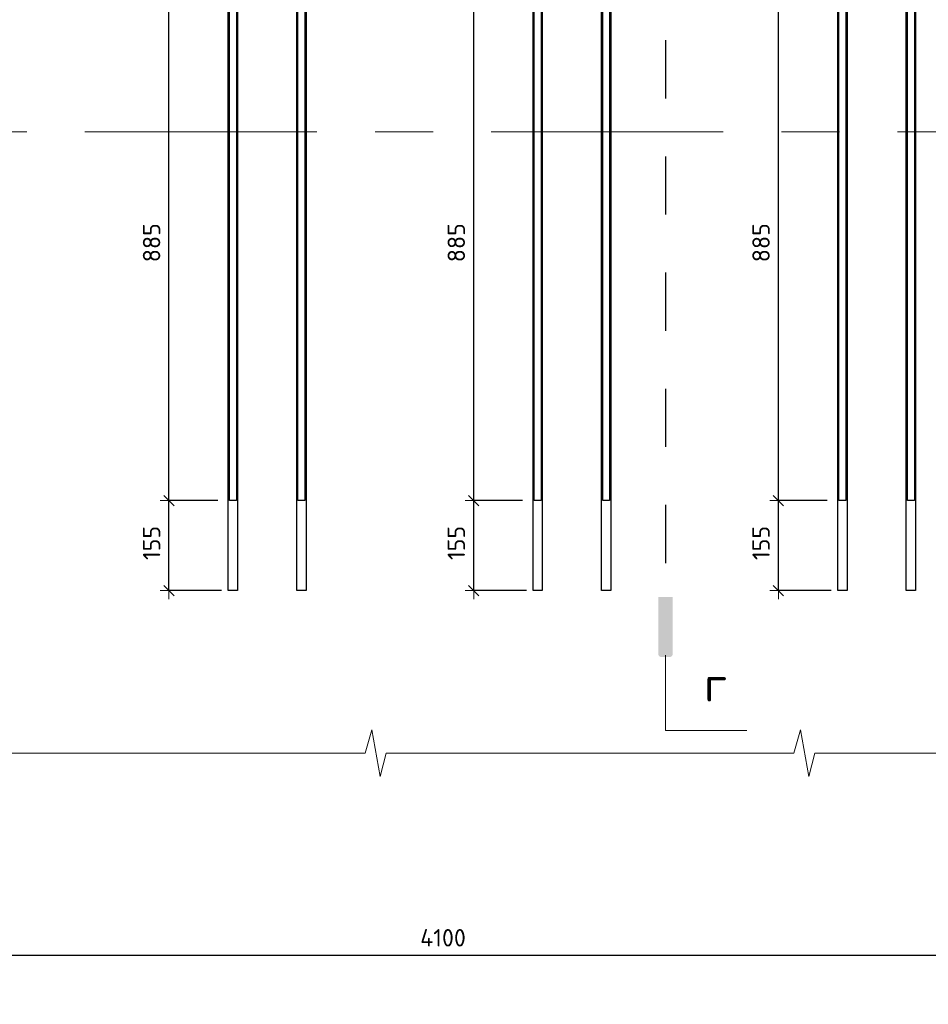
# Model space of a CAD drawing. Header units: metres. Extents: x -38 to 97, y -15 to 21.
# Tile 76 of 225: x 81.68 to 83.24, y -7.6 to -5.91. Entities that reach past the tile are written whole.
import ezdxf

# ---------------------------------------------------------------- set-up
doc = ezdxf.new("R2010")
doc.units = ezdxf.units.M
doc.header["$PDMODE"] = 65
for name, pattern in [('______11', [0.5, 0.4, -0.05, 0, -0.05]), ('______2', [0.0405, 0.03, -0.0105]), ('______5', [1.1, 0.8, -0.1, 0.1, -0.1])]:
    doc.linetypes.add(name, pattern=pattern)
for name, color, linetype, lineweight in [('XR$4$Арм.стержн.горизонт. 1', 180, 'Continuous', 35), ('XR$4$Арм.стержн.горизонт. 2', 202, 'Continuous', 35), ('XR$4$ВК__отв в полу 1-2 эт', 220, 'Continuous', 25), ('XR$4$Осевая линия (1)', 7, '______5', 13), ('XR$4$Размерная линия (1)', 7, 'Continuous', 13), ('XR$6$Арм.стержн.горизонт. 1', 180, 'Continuous', 35), ('XR$6$Арм.стержн.горизонт. 2', 202, 'Continuous', 35), ('XR$6$ВК__отв в полу 1-2 эт', 220, 'Continuous', 25), ('XR$6$Осевая линия (1)', 7, '______5', 13), ('XR$6$Размерная линия (1)', 7, 'Continuous', 13)]:
    doc.layers.add(name, color=color, linetype=linetype, lineweight=lineweight)
doc.styles.add('ISOCPEUR', font='txt')
doc.dimstyles.new('DIMSTYLE_24', dxfattribs={"dimtxt": 0.03, "dimasz": 0.03, "dimexe": 0, "dimexo": 0, "dimgap": 0.015, "dimtad": 2, "dimdec": 0, "dimlfac": 1000, "dimrnd": 5, "dimzin": 12, "dimdsep": 46, "dimtxsty": 'ISOCPEUR', "dimblk1": 'ALL_ML_STRICH', "dimblk2": 'ALL_ML_STRICH', "dimsah": 1, "dimcen": 0, "dimclrd": 7, "dimclre": 256, "dimclrt": 7, "dimadec": 0, "dimazin": 0, "dimtfac": 1, "dimtdec": 0, "dimtix": 1, "dimtmove": 2, "dimatfit": 3, "dimfxl": 0, "dimtzin": 0, "dimlwd": 0, "dimlwe": -3, "dimarcsym": 0})

# ---------------------------------------------------------------- blocks, each defined once
blk = doc.blocks.new('ЭЛЕМЕНТ_УЗОРА_19')
at = {"color": 7, "linetype": 'Continuous', "lineweight": 13, "transparency": 33554687}
for points in [[(81.9329, -7.1699), (81.5717, -7.1699), (81.5614, -7.2099), (81.5473, -7.1299), (81.5355, -7.1699), (81.1943, -7.1699)], [(82.6716, -7.1699), (82.3104, -7.1699), (82.3, -7.2099), (82.286, -7.1299), (82.2742, -7.1699), (81.9329, -7.1699)], [(83.4102, -7.1699), (83.049, -7.1699), (83.0387, -7.2099), (83.0246, -7.1299), (83.0128, -7.1699), (82.6716, -7.1699)]]:
    blk.add_lwpolyline(points, dxfattribs=at)
blk = doc.blocks.new('СЛОЖНЫЙ_ОБЪЕКТ_62')
at = {"linetype": 'Continuous', "lineweight": 25, "true_color": 0x000000, "transparency": 33554687}
blk.add_hatch(color=18, dxfattribs=at).paths.add_polyline_path([(82.8043, -6.9992), (82.8044, -6.9985), (82.8044, -6.901), (82.7793, -6.901), (82.7793, -6.9985), (82.7793, -6.9992), (82.7795, -7), (82.7797, -7.0007), (82.7801, -7.0014), (82.7805, -7.002), (82.781, -7.0026), (82.7816, -7.0031), (82.7822, -7.0035), (82.7829, -7.0039), (82.7836, -7.0041), (82.7844, -7.0043), (82.7852, -7.0043), (82.7985, -7.0043), (82.7993, -7.0043), (82.8, -7.0041), (82.8007, -7.0039), (82.8014, -7.0035), (82.8021, -7.0031), (82.8027, -7.0026), (82.8032, -7.002), (82.8036, -7.0014), (82.8039, -7.0007), (82.8042, -7)])
at = {"color": 7, "linetype": '______2', "lineweight": 25, "transparency": 33554687}
blk.add_line((82.7918, -4.5424), (82.7918, -6.901), dxfattribs=at)
at = {"layer": 'XR$4$ВК__отв в полу 1-2 эт', "color": 7, "linetype": 'Continuous', "lineweight": 13, "transparency": 33554687}
for p, q in [((82.7918, -7.001), (82.7918, -7.131)), ((82.7918, -7.131), (82.9318, -7.131))]:
    blk.add_line(p, q, dxfattribs=at)
at = {"color": 7, "linetype": 'Continuous', "lineweight": 13, "transparency": 33554687, "insert": (82.878, -7.0509), "char_height": 0.06, "width": 0.065333, "attachment_point": 5, "style": 'ISOCPEUR'}
blk.add_mtext('\\A1;{\\fISOCPEUR|i0|b0;\\H0.060000;\\W1.000000;\\C7;г}\\P', dxfattribs=at)
blk = doc.blocks.new('ALL_ML_STRICH')
at = {"color": 0, "linetype": 'ByBlock', "lineweight": -2}
for p, q in [((-1, 0), (0.5, 0)), ((-0.3, -0.3), (0.3, 0.3)), ((0, -0.5), (0, 0.5))]:
    blk.add_line(p, q, dxfattribs=at)
blk = doc.blocks.new('*D372')
at = {"layer": 'DEFPOINTS', "color": 7, "linetype": 'Continuous', "lineweight": 13, "transparency": 33554687}
for p in [(80.3555, -7.5177), (84.4555, -7.5744), (80.3555, -7.6022)]:
    blk.add_point(p, dxfattribs=at)
at = {"layer": 'XR$4$Размерная линия (1)', "color": 9, "linetype": 'Continuous', "lineweight": -2, "true_color": 0xc7c7c7, "transparency": 33554687}
for p, q in [((80.3555, -7.5177), (80.3555, -7.5177)), ((84.4555, -7.5944), (84.4555, -7.5177))]:
    blk.add_line(p, q, dxfattribs=at)
at = {"layer": 'XR$4$Размерная линия (1)', "color": 7, "linetype": 'Continuous', "lineweight": -2, "transparency": 33554687}
blk.add_line((80.3555, -7.5177), (84.4555, -7.5177), dxfattribs=at)
at = {"layer": 'XR$4$Размерная линия (1)', "color": 7, "linetype": 'Continuous', "lineweight": 13, "transparency": 33554687, "xscale": 0.03, "yscale": 0.03, "zscale": 0.03, "rotation": 180}
blk.add_blockref('ALL_ML_STRICH', (80.3555, -7.5177), dxfattribs=at)
at = {"layer": 'XR$4$Размерная линия (1)', "color": 7, "linetype": 'Continuous', "lineweight": 13, "transparency": 33554687, "xscale": 0.03, "yscale": 0.03, "zscale": 0.03}
blk.add_blockref('ALL_ML_STRICH', (84.4555, -7.5177), dxfattribs=at)
at = {"layer": 'XR$4$Размерная линия (1)', "color": 7, "linetype": 'Continuous', "lineweight": 13, "transparency": 33554687, "insert": (82.4085, -7.4877), "char_height": 0.03, "width": 0.12, "attachment_point": 5, "style": 'ISOCPEUR'}
blk.add_mtext('\\A1;{4100}', dxfattribs=at)
blk = doc.blocks.new('*D413')
at = {"layer": 'DEFPOINTS', "color": 7, "linetype": 'Continuous', "lineweight": 13, "transparency": 33554687}
for p in [(83.0906, -6.7349), (82.9864, -6.8899), (83.0971, -6.8899)]:
    blk.add_point(p, dxfattribs=at)
at = {"layer": 'XR$4$Размерная линия (1)', "color": 9, "linetype": 'Continuous', "lineweight": -2, "true_color": 0xc7c7c7, "transparency": 33554687}
for p, q in [((83.0706, -6.7349), (82.9864, -6.7349)), ((83.0771, -6.8899), (82.9864, -6.8899))]:
    blk.add_line(p, q, dxfattribs=at)
at = {"layer": 'XR$4$Размерная линия (1)', "color": 7, "linetype": 'Continuous', "lineweight": -2, "transparency": 33554687}
blk.add_line((82.9864, -6.8899), (82.9864, -6.7349), dxfattribs=at)
at = {"layer": 'XR$4$Размерная линия (1)', "color": 7, "linetype": 'Continuous', "lineweight": 13, "transparency": 33554687, "xscale": 0.03, "yscale": 0.03, "zscale": 0.03}
for p, rotation in [((82.9864, -6.7349), 90), ((82.9864, -6.8899), 270)]:
    blk.add_blockref('ALL_ML_STRICH', p, dxfattribs=dict(at, rotation=rotation))
at = {"layer": 'XR$4$Размерная линия (1)', "color": 7, "linetype": 'Continuous', "lineweight": 13, "transparency": 33554687, "insert": (82.9564, -6.8079), "char_height": 0.03, "width": 0.09, "attachment_point": 5, "rotation": 90, "style": 'ISOCPEUR'}
blk.add_mtext('\\A1;{155}', dxfattribs=at)
blk = doc.blocks.new('*D414')
at = {"layer": 'DEFPOINTS', "color": 7, "linetype": 'Continuous', "lineweight": 13, "transparency": 33554687}
for p in [(82.8944, -5.8499), (82.9864, -6.7349), (83.0906, -6.7349)]:
    blk.add_point(p, dxfattribs=at)
at = {"layer": 'XR$4$Размерная линия (1)', "color": 9, "linetype": 'Continuous', "lineweight": -2, "true_color": 0xc7c7c7, "transparency": 33554687}
for p, q in [((82.9144, -5.8499), (82.9864, -5.8499)), ((83.0706, -6.7349), (82.9864, -6.7349))]:
    blk.add_line(p, q, dxfattribs=at)
at = {"layer": 'XR$4$Размерная линия (1)', "color": 7, "linetype": 'Continuous', "lineweight": -2, "transparency": 33554687}
blk.add_line((82.9864, -6.7349), (82.9864, -5.8499), dxfattribs=at)
at = {"layer": 'XR$4$Размерная линия (1)', "color": 7, "linetype": 'Continuous', "lineweight": 13, "transparency": 33554687, "xscale": 0.03, "yscale": 0.03, "zscale": 0.03}
for p, rotation in [((82.9864, -5.8499), 90), ((82.9864, -6.7349), 270)]:
    blk.add_blockref('ALL_ML_STRICH', p, dxfattribs=dict(at, rotation=rotation))
at = {"layer": 'XR$4$Размерная линия (1)', "color": 7, "linetype": 'Continuous', "lineweight": 13, "transparency": 33554687, "insert": (82.9564, -6.2909), "char_height": 0.03, "width": 0.09, "attachment_point": 5, "rotation": 90, "style": 'ISOCPEUR'}
blk.add_mtext('\\A1;{885}', dxfattribs=at)
blk = doc.blocks.new('*D418')
at = {"layer": 'DEFPOINTS', "color": 7, "linetype": 'Continuous', "lineweight": 13, "transparency": 33554687}
for p in [(82.5656, -6.7349), (82.4614, -6.8899), (82.5721, -6.8899)]:
    blk.add_point(p, dxfattribs=at)
at = {"layer": 'XR$4$Размерная линия (1)', "color": 9, "linetype": 'Continuous', "lineweight": -2, "true_color": 0xc7c7c7, "transparency": 33554687}
for p, q in [((82.5456, -6.7349), (82.4614, -6.7349)), ((82.5521, -6.8899), (82.4614, -6.8899))]:
    blk.add_line(p, q, dxfattribs=at)
at = {"layer": 'XR$4$Размерная линия (1)', "color": 7, "linetype": 'Continuous', "lineweight": -2, "transparency": 33554687}
blk.add_line((82.4614, -6.8899), (82.4614, -6.7349), dxfattribs=at)
at = {"layer": 'XR$4$Размерная линия (1)', "color": 7, "linetype": 'Continuous', "lineweight": 13, "transparency": 33554687, "xscale": 0.03, "yscale": 0.03, "zscale": 0.03}
for p, rotation in [((82.4614, -6.7349), 90), ((82.4614, -6.8899), 270)]:
    blk.add_blockref('ALL_ML_STRICH', p, dxfattribs=dict(at, rotation=rotation))
at = {"layer": 'XR$4$Размерная линия (1)', "color": 7, "linetype": 'Continuous', "lineweight": 13, "transparency": 33554687, "insert": (82.4314, -6.8079), "char_height": 0.03, "width": 0.09, "attachment_point": 5, "rotation": 90, "style": 'ISOCPEUR'}
blk.add_mtext('\\A1;{155}', dxfattribs=at)
blk = doc.blocks.new('*D419')
at = {"layer": 'DEFPOINTS', "color": 7, "linetype": 'Continuous', "lineweight": 13, "transparency": 33554687}
for p in [(82.3694, -5.8499), (82.4614, -6.7349), (82.5656, -6.7349)]:
    blk.add_point(p, dxfattribs=at)
at = {"layer": 'XR$4$Размерная линия (1)', "color": 9, "linetype": 'Continuous', "lineweight": -2, "true_color": 0xc7c7c7, "transparency": 33554687}
for p, q in [((82.3894, -5.8499), (82.4614, -5.8499)), ((82.5456, -6.7349), (82.4614, -6.7349))]:
    blk.add_line(p, q, dxfattribs=at)
at = {"layer": 'XR$4$Размерная линия (1)', "color": 7, "linetype": 'Continuous', "lineweight": -2, "transparency": 33554687}
blk.add_line((82.4614, -6.7349), (82.4614, -5.8499), dxfattribs=at)
at = {"layer": 'XR$4$Размерная линия (1)', "color": 7, "linetype": 'Continuous', "lineweight": 13, "transparency": 33554687, "xscale": 0.03, "yscale": 0.03, "zscale": 0.03}
for p, rotation in [((82.4614, -5.8499), 90), ((82.4614, -6.7349), 270)]:
    blk.add_blockref('ALL_ML_STRICH', p, dxfattribs=dict(at, rotation=rotation))
at = {"layer": 'XR$4$Размерная линия (1)', "color": 7, "linetype": 'Continuous', "lineweight": 13, "transparency": 33554687, "insert": (82.4314, -6.2909), "char_height": 0.03, "width": 0.09, "attachment_point": 5, "rotation": 90, "style": 'ISOCPEUR'}
blk.add_mtext('\\A1;{885}', dxfattribs=at)
blk = doc.blocks.new('*D423')
at = {"layer": 'DEFPOINTS', "color": 7, "linetype": 'Continuous', "lineweight": 13, "transparency": 33554687}
for p in [(82.0406, -6.7349), (81.9364, -6.8899), (82.0471, -6.8899)]:
    blk.add_point(p, dxfattribs=at)
at = {"layer": 'XR$4$Размерная линия (1)', "color": 9, "linetype": 'Continuous', "lineweight": -2, "true_color": 0xc7c7c7, "transparency": 33554687}
for p, q in [((82.0206, -6.7349), (81.9364, -6.7349)), ((82.0271, -6.8899), (81.9364, -6.8899))]:
    blk.add_line(p, q, dxfattribs=at)
at = {"layer": 'XR$4$Размерная линия (1)', "color": 7, "linetype": 'Continuous', "lineweight": -2, "transparency": 33554687}
blk.add_line((81.9364, -6.8899), (81.9364, -6.7349), dxfattribs=at)
at = {"layer": 'XR$4$Размерная линия (1)', "color": 7, "linetype": 'Continuous', "lineweight": 13, "transparency": 33554687, "xscale": 0.03, "yscale": 0.03, "zscale": 0.03}
for p, rotation in [((81.9364, -6.7349), 90), ((81.9364, -6.8899), 270)]:
    blk.add_blockref('ALL_ML_STRICH', p, dxfattribs=dict(at, rotation=rotation))
at = {"layer": 'XR$4$Размерная линия (1)', "color": 7, "linetype": 'Continuous', "lineweight": 13, "transparency": 33554687, "insert": (81.9064, -6.8079), "char_height": 0.03, "width": 0.09, "attachment_point": 5, "rotation": 90, "style": 'ISOCPEUR'}
blk.add_mtext('\\A1;{155}', dxfattribs=at)
blk = doc.blocks.new('*D424')
at = {"layer": 'DEFPOINTS', "color": 7, "linetype": 'Continuous', "lineweight": 13, "transparency": 33554687}
for p in [(81.8444, -5.8499), (81.9364, -6.7349), (82.0406, -6.7349)]:
    blk.add_point(p, dxfattribs=at)
at = {"layer": 'XR$4$Размерная линия (1)', "color": 9, "linetype": 'Continuous', "lineweight": -2, "true_color": 0xc7c7c7, "transparency": 33554687}
for p, q in [((81.8644, -5.8499), (81.9364, -5.8499)), ((82.0206, -6.7349), (81.9364, -6.7349))]:
    blk.add_line(p, q, dxfattribs=at)
at = {"layer": 'XR$4$Размерная линия (1)', "color": 7, "linetype": 'Continuous', "lineweight": -2, "transparency": 33554687}
blk.add_line((81.9364, -6.7349), (81.9364, -5.8499), dxfattribs=at)
at = {"layer": 'XR$4$Размерная линия (1)', "color": 7, "linetype": 'Continuous', "lineweight": 13, "transparency": 33554687, "xscale": 0.03, "yscale": 0.03, "zscale": 0.03}
for p, rotation in [((81.9364, -5.8499), 90), ((81.9364, -6.7349), 270)]:
    blk.add_blockref('ALL_ML_STRICH', p, dxfattribs=dict(at, rotation=rotation))
at = {"layer": 'XR$4$Размерная линия (1)', "color": 7, "linetype": 'Continuous', "lineweight": 13, "transparency": 33554687, "insert": (81.9064, -6.2909), "char_height": 0.03, "width": 0.09, "attachment_point": 5, "rotation": 90, "style": 'ISOCPEUR'}
blk.add_mtext('\\A1;{885}', dxfattribs=at)
blk = doc.blocks.new('ЭЛЕМЕНТ_УЗОРА_34')
at = {"color": 7, "linetype": 'Continuous', "lineweight": 13, "transparency": 33554687}
for points in [[(81.9329, -7.1699), (81.5717, -7.1699), (81.5614, -7.2099), (81.5473, -7.1299), (81.5355, -7.1699), (81.1943, -7.1699)], [(82.6716, -7.1699), (82.3104, -7.1699), (82.3, -7.2099), (82.286, -7.1299), (82.2742, -7.1699), (81.9329, -7.1699)], [(83.4102, -7.1699), (83.049, -7.1699), (83.0387, -7.2099), (83.0246, -7.1299), (83.0128, -7.1699), (82.6716, -7.1699)]]:
    blk.add_lwpolyline(points, dxfattribs=at)
blk = doc.blocks.new('СЛОЖНЫЙ_ОБЪЕКТ_109')
at = {"linetype": 'Continuous', "lineweight": 25, "true_color": 0x000000, "transparency": 33554687}
blk.add_hatch(color=18, dxfattribs=at).paths.add_polyline_path([(82.8043, -6.9992), (82.8044, -6.9985), (82.8044, -6.901), (82.7793, -6.901), (82.7793, -6.9985), (82.7793, -6.9992), (82.7795, -7), (82.7797, -7.0007), (82.7801, -7.0014), (82.7805, -7.002), (82.781, -7.0026), (82.7816, -7.0031), (82.7822, -7.0035), (82.7829, -7.0039), (82.7836, -7.0041), (82.7844, -7.0043), (82.7852, -7.0043), (82.7985, -7.0043), (82.7993, -7.0043), (82.8, -7.0041), (82.8007, -7.0039), (82.8014, -7.0035), (82.8021, -7.0031), (82.8027, -7.0026), (82.8032, -7.002), (82.8036, -7.0014), (82.8039, -7.0007), (82.8042, -7)])
at = {"color": 7, "linetype": '______2', "lineweight": 25, "transparency": 33554687}
blk.add_line((82.7918, -4.5424), (82.7918, -6.901), dxfattribs=at)
at = {"layer": 'XR$6$ВК__отв в полу 1-2 эт', "color": 7, "linetype": 'Continuous', "lineweight": 13, "transparency": 33554687}
for p, q in [((82.7918, -7.001), (82.7918, -7.131)), ((82.7918, -7.131), (82.9318, -7.131))]:
    blk.add_line(p, q, dxfattribs=at)
at = {"color": 7, "linetype": 'Continuous', "lineweight": 13, "transparency": 33554687, "insert": (82.878, -7.0509), "char_height": 0.06, "width": 0.065333, "attachment_point": 5, "style": 'ISOCPEUR'}
blk.add_mtext('\\A1;{\\fISOCPEUR|i0|b0;\\H0.060000;\\W1.000000;\\C7;г}\\P', dxfattribs=at)
blk = doc.blocks.new('*D805')
at = {"layer": 'DEFPOINTS', "color": 7, "linetype": 'Continuous', "lineweight": 13, "transparency": 33554687}
for p in [(83.0906, -6.7349), (82.9864, -6.8899), (83.0971, -6.8899)]:
    blk.add_point(p, dxfattribs=at)
at = {"layer": 'XR$6$Размерная линия (1)', "color": 9, "linetype": 'Continuous', "lineweight": -2, "true_color": 0xc7c7c7, "transparency": 33554687}
for p, q in [((83.0706, -6.7349), (82.9864, -6.7349)), ((83.0771, -6.8899), (82.9864, -6.8899))]:
    blk.add_line(p, q, dxfattribs=at)
at = {"layer": 'XR$6$Размерная линия (1)', "color": 7, "linetype": 'Continuous', "lineweight": -2, "transparency": 33554687}
blk.add_line((82.9864, -6.8899), (82.9864, -6.7349), dxfattribs=at)
at = {"layer": 'XR$6$Размерная линия (1)', "color": 7, "linetype": 'Continuous', "lineweight": 13, "transparency": 33554687, "xscale": 0.03, "yscale": 0.03, "zscale": 0.03}
for p, rotation in [((82.9864, -6.7349), 90), ((82.9864, -6.8899), 270)]:
    blk.add_blockref('ALL_ML_STRICH', p, dxfattribs=dict(at, rotation=rotation))
at = {"layer": 'XR$6$Размерная линия (1)', "color": 7, "linetype": 'Continuous', "lineweight": 13, "transparency": 33554687, "insert": (82.9564, -6.8079), "char_height": 0.03, "width": 0.09, "attachment_point": 5, "rotation": 90, "style": 'ISOCPEUR'}
blk.add_mtext('\\A1;{155}', dxfattribs=at)
blk = doc.blocks.new('*D806')
at = {"layer": 'DEFPOINTS', "color": 7, "linetype": 'Continuous', "lineweight": 13, "transparency": 33554687}
for p in [(82.8944, -5.8499), (82.9864, -6.7349), (83.0906, -6.7349)]:
    blk.add_point(p, dxfattribs=at)
at = {"layer": 'XR$6$Размерная линия (1)', "color": 9, "linetype": 'Continuous', "lineweight": -2, "true_color": 0xc7c7c7, "transparency": 33554687}
for p, q in [((82.9144, -5.8499), (82.9864, -5.8499)), ((83.0706, -6.7349), (82.9864, -6.7349))]:
    blk.add_line(p, q, dxfattribs=at)
at = {"layer": 'XR$6$Размерная линия (1)', "color": 7, "linetype": 'Continuous', "lineweight": -2, "transparency": 33554687}
blk.add_line((82.9864, -6.7349), (82.9864, -5.8499), dxfattribs=at)
at = {"layer": 'XR$6$Размерная линия (1)', "color": 7, "linetype": 'Continuous', "lineweight": 13, "transparency": 33554687, "xscale": 0.03, "yscale": 0.03, "zscale": 0.03}
for p, rotation in [((82.9864, -5.8499), 90), ((82.9864, -6.7349), 270)]:
    blk.add_blockref('ALL_ML_STRICH', p, dxfattribs=dict(at, rotation=rotation))
at = {"layer": 'XR$6$Размерная линия (1)', "color": 7, "linetype": 'Continuous', "lineweight": 13, "transparency": 33554687, "insert": (82.9564, -6.2909), "char_height": 0.03, "width": 0.09, "attachment_point": 5, "rotation": 90, "style": 'ISOCPEUR'}
blk.add_mtext('\\A1;{885}', dxfattribs=at)
blk = doc.blocks.new('*D810')
at = {"layer": 'DEFPOINTS', "color": 7, "linetype": 'Continuous', "lineweight": 13, "transparency": 33554687}
for p in [(82.5656, -6.7349), (82.4614, -6.8899), (82.5721, -6.8899)]:
    blk.add_point(p, dxfattribs=at)
at = {"layer": 'XR$6$Размерная линия (1)', "color": 9, "linetype": 'Continuous', "lineweight": -2, "true_color": 0xc7c7c7, "transparency": 33554687}
for p, q in [((82.5456, -6.7349), (82.4614, -6.7349)), ((82.5521, -6.8899), (82.4614, -6.8899))]:
    blk.add_line(p, q, dxfattribs=at)
at = {"layer": 'XR$6$Размерная линия (1)', "color": 7, "linetype": 'Continuous', "lineweight": -2, "transparency": 33554687}
blk.add_line((82.4614, -6.8899), (82.4614, -6.7349), dxfattribs=at)
at = {"layer": 'XR$6$Размерная линия (1)', "color": 7, "linetype": 'Continuous', "lineweight": 13, "transparency": 33554687, "xscale": 0.03, "yscale": 0.03, "zscale": 0.03}
for p, rotation in [((82.4614, -6.7349), 90), ((82.4614, -6.8899), 270)]:
    blk.add_blockref('ALL_ML_STRICH', p, dxfattribs=dict(at, rotation=rotation))
at = {"layer": 'XR$6$Размерная линия (1)', "color": 7, "linetype": 'Continuous', "lineweight": 13, "transparency": 33554687, "insert": (82.4314, -6.8079), "char_height": 0.03, "width": 0.09, "attachment_point": 5, "rotation": 90, "style": 'ISOCPEUR'}
blk.add_mtext('\\A1;{155}', dxfattribs=at)
blk = doc.blocks.new('*D811')
at = {"layer": 'DEFPOINTS', "color": 7, "linetype": 'Continuous', "lineweight": 13, "transparency": 33554687}
for p in [(82.3694, -5.8499), (82.4614, -6.7349), (82.5656, -6.7349)]:
    blk.add_point(p, dxfattribs=at)
at = {"layer": 'XR$6$Размерная линия (1)', "color": 9, "linetype": 'Continuous', "lineweight": -2, "true_color": 0xc7c7c7, "transparency": 33554687}
for p, q in [((82.3894, -5.8499), (82.4614, -5.8499)), ((82.5456, -6.7349), (82.4614, -6.7349))]:
    blk.add_line(p, q, dxfattribs=at)
at = {"layer": 'XR$6$Размерная линия (1)', "color": 7, "linetype": 'Continuous', "lineweight": -2, "transparency": 33554687}
blk.add_line((82.4614, -6.7349), (82.4614, -5.8499), dxfattribs=at)
at = {"layer": 'XR$6$Размерная линия (1)', "color": 7, "linetype": 'Continuous', "lineweight": 13, "transparency": 33554687, "xscale": 0.03, "yscale": 0.03, "zscale": 0.03}
for p, rotation in [((82.4614, -5.8499), 90), ((82.4614, -6.7349), 270)]:
    blk.add_blockref('ALL_ML_STRICH', p, dxfattribs=dict(at, rotation=rotation))
at = {"layer": 'XR$6$Размерная линия (1)', "color": 7, "linetype": 'Continuous', "lineweight": 13, "transparency": 33554687, "insert": (82.4314, -6.2909), "char_height": 0.03, "width": 0.09, "attachment_point": 5, "rotation": 90, "style": 'ISOCPEUR'}
blk.add_mtext('\\A1;{885}', dxfattribs=at)
blk = doc.blocks.new('*D815')
at = {"layer": 'DEFPOINTS', "color": 7, "linetype": 'Continuous', "lineweight": 13, "transparency": 33554687}
for p in [(82.0406, -6.7349), (81.9364, -6.8899), (82.0471, -6.8899)]:
    blk.add_point(p, dxfattribs=at)
at = {"layer": 'XR$6$Размерная линия (1)', "color": 9, "linetype": 'Continuous', "lineweight": -2, "true_color": 0xc7c7c7, "transparency": 33554687}
for p, q in [((82.0206, -6.7349), (81.9364, -6.7349)), ((82.0271, -6.8899), (81.9364, -6.8899))]:
    blk.add_line(p, q, dxfattribs=at)
at = {"layer": 'XR$6$Размерная линия (1)', "color": 7, "linetype": 'Continuous', "lineweight": -2, "transparency": 33554687}
blk.add_line((81.9364, -6.8899), (81.9364, -6.7349), dxfattribs=at)
at = {"layer": 'XR$6$Размерная линия (1)', "color": 7, "linetype": 'Continuous', "lineweight": 13, "transparency": 33554687, "xscale": 0.03, "yscale": 0.03, "zscale": 0.03}
for p, rotation in [((81.9364, -6.7349), 90), ((81.9364, -6.8899), 270)]:
    blk.add_blockref('ALL_ML_STRICH', p, dxfattribs=dict(at, rotation=rotation))
at = {"layer": 'XR$6$Размерная линия (1)', "color": 7, "linetype": 'Continuous', "lineweight": 13, "transparency": 33554687, "insert": (81.9064, -6.8079), "char_height": 0.03, "width": 0.09, "attachment_point": 5, "rotation": 90, "style": 'ISOCPEUR'}
blk.add_mtext('\\A1;{155}', dxfattribs=at)
blk = doc.blocks.new('*D816')
at = {"layer": 'DEFPOINTS', "color": 7, "linetype": 'Continuous', "lineweight": 13, "transparency": 33554687}
for p in [(81.8444, -5.8499), (81.9364, -6.7349), (82.0406, -6.7349)]:
    blk.add_point(p, dxfattribs=at)
at = {"layer": 'XR$6$Размерная линия (1)', "color": 9, "linetype": 'Continuous', "lineweight": -2, "true_color": 0xc7c7c7, "transparency": 33554687}
for p, q in [((81.8644, -5.8499), (81.9364, -5.8499)), ((82.0206, -6.7349), (81.9364, -6.7349))]:
    blk.add_line(p, q, dxfattribs=at)
at = {"layer": 'XR$6$Размерная линия (1)', "color": 7, "linetype": 'Continuous', "lineweight": -2, "transparency": 33554687}
blk.add_line((81.9364, -6.7349), (81.9364, -5.8499), dxfattribs=at)
at = {"layer": 'XR$6$Размерная линия (1)', "color": 7, "linetype": 'Continuous', "lineweight": 13, "transparency": 33554687, "xscale": 0.03, "yscale": 0.03, "zscale": 0.03}
for p, rotation in [((81.9364, -5.8499), 90), ((81.9364, -6.7349), 270)]:
    blk.add_blockref('ALL_ML_STRICH', p, dxfattribs=dict(at, rotation=rotation))
at = {"layer": 'XR$6$Размерная линия (1)', "color": 7, "linetype": 'Continuous', "lineweight": 13, "transparency": 33554687, "insert": (81.9064, -6.2909), "char_height": 0.03, "width": 0.09, "attachment_point": 5, "rotation": 90, "style": 'ISOCPEUR'}
blk.add_mtext('\\A1;{885}', dxfattribs=at)

msp = doc.modelspace()

# ---------------------------------------------------------------- linework, layer by layer
at = {"layer": 'XR$4$Арм.стержн.горизонт. 1', "color": 7, "linetype": 'Continuous', "lineweight": 25, "transparency": 33554687}
for points in [[(82.0386, -6.8899), (82.0386, -4.5499), (82.0546, -4.5499), (82.0546, -6.8899), (82.0386, -6.8899)], [(82.1566, -6.8899), (82.1566, -4.5499), (82.1726, -4.5499), (82.1726, -6.8899), (82.1566, -6.8899)], [(82.5636, -6.8899), (82.5636, -4.5499), (82.5796, -4.5499), (82.5796, -6.8899), (82.5636, -6.8899)], [(82.6816, -6.8899), (82.6816, -4.5499), (82.6976, -4.5499), (82.6976, -6.8899), (82.6816, -6.8899)], [(83.0886, -6.8899), (83.0886, -4.5499), (83.1046, -4.5499), (83.1046, -6.8899), (83.0886, -6.8899)], [(83.2066, -6.8899), (83.2066, -4.5499), (83.2226, -4.5499), (83.2226, -6.8899), (83.2066, -6.8899)]]:
    msp.add_lwpolyline(points, dxfattribs=at)
at = {"layer": 'XR$4$Арм.стержн.горизонт. 2', "color": 34, "linetype": 'Continuous', "lineweight": 25, "transparency": 33554687}
for points in [[(82.0526, -4.7849), (82.0526, -6.7349), (82.0406, -6.7349), (82.0406, -4.7849), (82.0526, -4.7849)], [(82.1706, -4.7849), (82.1706, -6.7349), (82.1586, -6.7349), (82.1586, -4.7849), (82.1706, -4.7849)], [(82.5776, -4.7849), (82.5776, -6.7349), (82.5656, -6.7349), (82.5656, -4.7849), (82.5776, -4.7849)], [(82.6956, -4.7849), (82.6956, -6.7349), (82.6836, -6.7349), (82.6836, -4.7849), (82.6956, -4.7849)], [(83.1026, -4.7849), (83.1026, -6.7349), (83.0906, -6.7349), (83.0906, -4.7849), (83.1026, -4.7849)], [(83.2206, -4.7849), (83.2206, -6.7349), (83.2086, -6.7349), (83.2086, -4.7849), (83.2206, -4.7849)]]:
    msp.add_lwpolyline(points, dxfattribs=at)
at = {"layer": 'XR$4$Осевая линия (1)', "color": 253, "linetype": '______11', "lineweight": 13, "true_color": 0xa0a0a0, "transparency": 33554687}
msp.add_line((84.2914, -6.0999), (80.1789, -6.0999), dxfattribs=at)
at = {"layer": 'XR$6$Арм.стержн.горизонт. 1', "color": 7, "linetype": 'Continuous', "lineweight": 25, "transparency": 33554687}
for points in [[(82.0386, -6.8899), (82.0386, -4.5499), (82.0546, -4.5499), (82.0546, -6.8899), (82.0386, -6.8899)], [(82.1566, -6.8899), (82.1566, -4.5499), (82.1726, -4.5499), (82.1726, -6.8899), (82.1566, -6.8899)], [(82.5636, -6.8899), (82.5636, -4.5499), (82.5796, -4.5499), (82.5796, -6.8899), (82.5636, -6.8899)], [(82.6816, -6.8899), (82.6816, -4.5499), (82.6976, -4.5499), (82.6976, -6.8899), (82.6816, -6.8899)], [(83.0886, -6.8899), (83.0886, -4.5499), (83.1046, -4.5499), (83.1046, -6.8899), (83.0886, -6.8899)], [(83.2066, -6.8899), (83.2066, -4.5499), (83.2226, -4.5499), (83.2226, -6.8899), (83.2066, -6.8899)]]:
    msp.add_lwpolyline(points, dxfattribs=at)
at = {"layer": 'XR$6$Арм.стержн.горизонт. 2', "color": 34, "linetype": 'Continuous', "lineweight": 25, "transparency": 33554687}
for points in [[(82.0526, -4.7849), (82.0526, -6.7349), (82.0406, -6.7349), (82.0406, -4.7849), (82.0526, -4.7849)], [(82.1706, -4.7849), (82.1706, -6.7349), (82.1586, -6.7349), (82.1586, -4.7849), (82.1706, -4.7849)], [(82.5776, -4.7849), (82.5776, -6.7349), (82.5656, -6.7349), (82.5656, -4.7849), (82.5776, -4.7849)], [(82.6956, -4.7849), (82.6956, -6.7349), (82.6836, -6.7349), (82.6836, -4.7849), (82.6956, -4.7849)], [(83.1026, -4.7849), (83.1026, -6.7349), (83.0906, -6.7349), (83.0906, -4.7849), (83.1026, -4.7849)], [(83.2206, -4.7849), (83.2206, -6.7349), (83.2086, -6.7349), (83.2086, -4.7849), (83.2206, -4.7849)]]:
    msp.add_lwpolyline(points, dxfattribs=at)
at = {"layer": 'XR$6$Осевая линия (1)', "color": 253, "linetype": '______11', "lineweight": 13, "true_color": 0xa0a0a0, "transparency": 33554687}
msp.add_line((84.2914, -6.0999), (80.1789, -6.0999), dxfattribs=at)

# ---------------------------------------------------------------- block references
at = {"color": 7, "linetype": 'Continuous', "lineweight": 13, "transparency": 33554687}
for name in ['СЛОЖНЫЙ_ОБЪЕКТ_62', 'СЛОЖНЫЙ_ОБЪЕКТ_109', 'ЭЛЕМЕНТ_УЗОРА_19', 'ЭЛЕМЕНТ_УЗОРА_34']:
    msp.add_blockref(name, (0, 0), dxfattribs=at)

# ---------------------------------------------------------------- dimensions: what is measured, and where the dimension line sits
at = {"layer": 'XR$4$Размерная линия (1)', "color": 7, "linetype": 'Continuous', "lineweight": 13, "transparency": 33554687}
for base, p1, p2, picture, middle in [((81.9364, -5.8499), (82.0206, -6.7349), (81.8644, -5.8499), '*D424', (81.9064, -6.2909)), ((82.4614, -5.8499), (82.5456, -6.7349), (82.3894, -5.8499), '*D419', (82.4314, -6.2909)), ((82.9864, -5.8499), (83.0706, -6.7349), (82.9144, -5.8499), '*D414', (82.9564, -6.2909)), ((81.9364, -6.7349), (82.0271, -6.8899), (82.0206, -6.7349), '*D423', (81.9064, -6.8079)), ((82.4614, -6.7349), (82.5521, -6.8899), (82.5456, -6.7349), '*D418', (82.4314, -6.8079)), ((82.9864, -6.7349), (83.0771, -6.8899), (83.0706, -6.7349), '*D413', (82.9564, -6.8079))]:
    dim = msp.add_linear_dim(base=base, p1=p1, p2=p2, angle=90, dimstyle='DIMSTYLE_24', override={"dimpost": '<>', "dimclrd": 7, "dimclre": 9, "dimclrt": 7, "dimlwd": 0, "dimlwe": 65533}, dxfattribs=at)
    dim.commit()
    dim.dimension.update_dxf_attribs({"geometry": picture, "text_midpoint": middle, "dimtype": 160})
dim = msp.add_linear_dim(base=(84.4555, -7.5177), p1=(80.3555, -7.5177), p2=(84.4555, -7.5944), dimstyle='DIMSTYLE_24', override={"dimpost": '<>', "dimclrd": 7, "dimclre": 9, "dimclrt": 7, "dimlwd": 0, "dimlwe": 65533}, dxfattribs=at)
dim.commit()
dim.dimension.update_dxf_attribs({"geometry": '*D372', "text_midpoint": (82.4085, -7.4877), "dimtype": 160})
at = {"layer": 'XR$6$Размерная линия (1)', "color": 7, "linetype": 'Continuous', "lineweight": 13, "transparency": 33554687}
for base, p1, p2, picture, middle in [((81.9364, -5.8499), (82.0206, -6.7349), (81.8644, -5.8499), '*D816', (81.9064, -6.2909)), ((82.4614, -5.8499), (82.5456, -6.7349), (82.3894, -5.8499), '*D811', (82.4314, -6.2909)), ((82.9864, -5.8499), (83.0706, -6.7349), (82.9144, -5.8499), '*D806', (82.9564, -6.2909)), ((81.9364, -6.7349), (82.0271, -6.8899), (82.0206, -6.7349), '*D815', (81.9064, -6.8079)), ((82.4614, -6.7349), (82.5521, -6.8899), (82.5456, -6.7349), '*D810', (82.4314, -6.8079)), ((82.9864, -6.7349), (83.0771, -6.8899), (83.0706, -6.7349), '*D805', (82.9564, -6.8079))]:
    dim = msp.add_linear_dim(base=base, p1=p1, p2=p2, angle=90, dimstyle='DIMSTYLE_24', override={"dimpost": '<>', "dimclrd": 7, "dimclre": 9, "dimclrt": 7, "dimlwd": 0, "dimlwe": 65533}, dxfattribs=at)
    dim.commit()
    dim.dimension.update_dxf_attribs({"geometry": picture, "text_midpoint": middle, "dimtype": 160})

doc.saveas('drawing.dxf')
